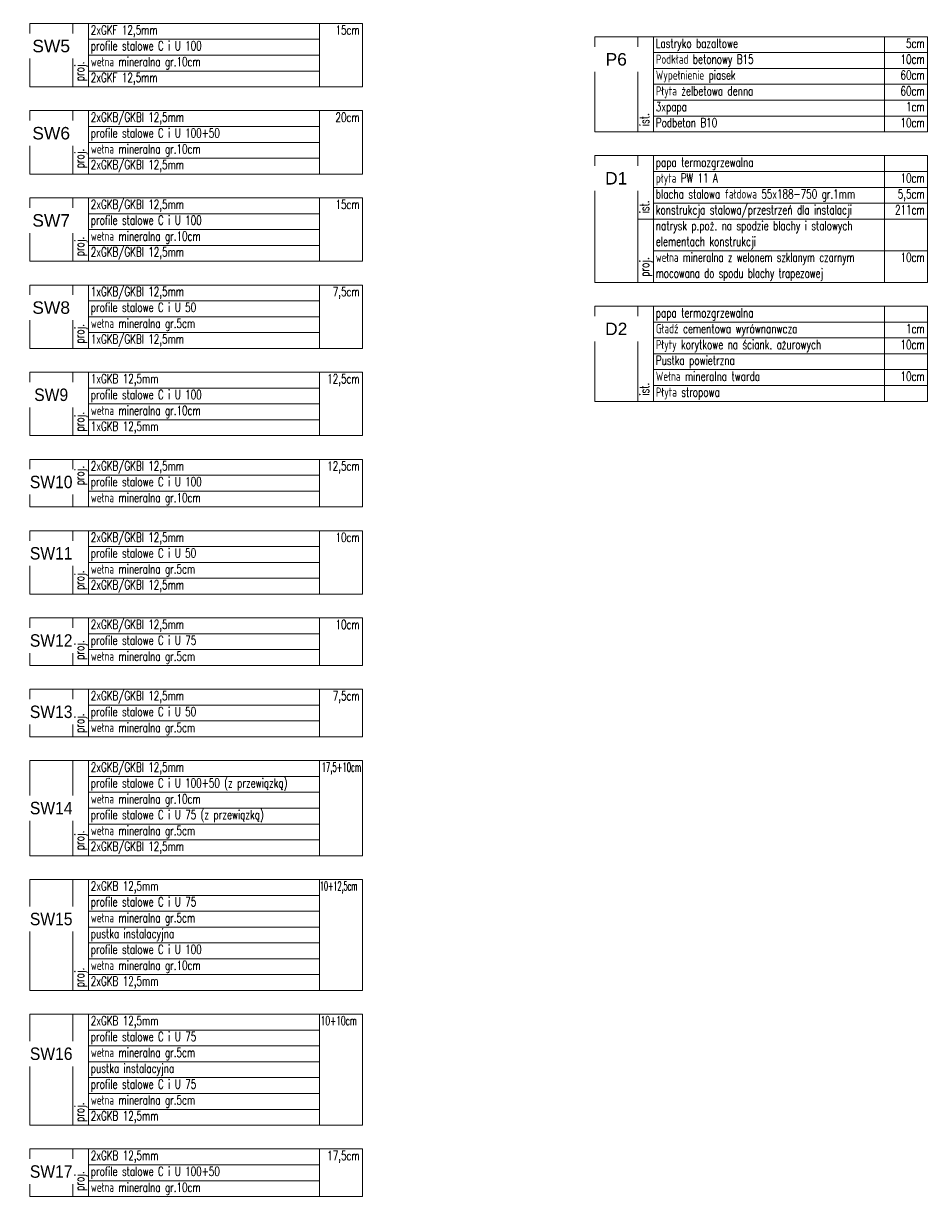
# Model space of a CAD drawing. Header units: centimetres. Extents: x -10729 to 144862, y -4437 to 43656.
# Tile 2 of 148: x -10729 to -6736, y 573 to 5753. Entities that reach past the tile are written whole.
import ezdxf
from ezdxf.enums import TextEntityAlignment as Align

# ---------------------------------------------------------------- set-up
doc = ezdxf.new("R2010")
doc.units = ezdxf.units.CM
doc.header["$LTSCALE"] = 0.1
doc.layers.get('0').update_dxf_attribs({"color": 8})
for name, color, linetype in [('D1$0$ARCH_INFO_OPISY', 8, 'Continuous'), ('D2$0$ARCH_INFO_OPISY', 8, 'Continuous'), ('P6$0$ARCH_INFO_OPISY', 8, 'Continuous'), ('przegrody dla rzutów$0$RYSUNKOWE_XREF', 8, 'Continuous'), ('SW10$0$ARCH_INFO_OPISY', 8, 'Continuous'), ('SW11$0$ARCH_INFO_OPISY', 8, 'Continuous'), ('SW12$0$ARCH_INFO_OPISY', 8, 'Continuous'), ('SW13$0$ARCH_INFO_OPISY', 8, 'Continuous'), ('SW14$0$ARCH_INFO_OPISY', 8, 'Continuous'), ('SW15$0$ARCH_INFO_OPISY', 8, 'Continuous'), ('SW16$0$ARCH_INFO_OPISY', 8, 'Continuous'), ('SW17$0$ARCH_INFO_OPISY', 8, 'Continuous'), ('SW5$0$ARCH_INFO_OPISY', 8, 'Continuous'), ('SW6$0$ARCH_INFO_OPISY', 8, 'Continuous'), ('SW7$0$ARCH_INFO_OPISY', 8, 'Continuous'), ('SW8$0$ARCH_INFO_OPISY', 8, 'Continuous'), ('SW9$0$ARCH_INFO_OPISY', 8, 'Continuous')]:
    doc.layers.add(name, color=color, linetype=linetype)
for name, color, linetype, lineweight in [('D1$0$ARCH_TABELKA', 8, 'Continuous', 5), ('D2$0$ARCH_TABELKA', 8, 'Continuous', 5), ('P6$0$ARCH_TABELKA', 8, 'Continuous', 5), ('SW10$0$ARCH_TABELKA', 8, 'Continuous', 5), ('SW11$0$ARCH_TABELKA', 8, 'Continuous', 5), ('SW12$0$ARCH_TABELKA', 8, 'Continuous', 5), ('SW13$0$ARCH_TABELKA', 8, 'Continuous', 5), ('SW14$0$ARCH_TABELKA', 8, 'Continuous', 5), ('SW15$0$ARCH_TABELKA', 8, 'Continuous', 5), ('SW16$0$ARCH_TABELKA', 8, 'Continuous', 5), ('SW17$0$ARCH_TABELKA', 8, 'Continuous', 5), ('SW5$0$ARCH_TABELKA', 8, 'Continuous', 5), ('SW6$0$ARCH_TABELKA', 8, 'Continuous', 5), ('SW7$0$ARCH_TABELKA', 8, 'Continuous', 5), ('SW8$0$ARCH_TABELKA', 8, 'Continuous', 5), ('SW9$0$ARCH_TABELKA', 8, 'Continuous', 5)]:
    doc.layers.add(name, color=color, linetype=linetype, lineweight=lineweight)
doc.styles.add('D1$0$Arial', font='ARIAL.TTF')
doc.styles.add('D1$0$Romans', font='Romans.shx')
doc.styles.add('D2$0$Arial', font='ARIAL.TTF')
doc.styles.add('D2$0$Romans', font='Romans.shx')
doc.styles.add('P6$0$Arial', font='ARIAL.TTF')
doc.styles.add('P6$0$Romans', font='Romans.shx')
doc.styles.add('SW10$0$Arial', font='ARIAL.TTF')
doc.styles.add('SW10$0$Romans', font='Romans.shx')
doc.styles.add('SW11$0$Arial', font='ARIAL.TTF')
doc.styles.add('SW11$0$Romans', font='Romans.shx')
doc.styles.add('SW12$0$Arial', font='ARIAL.TTF')
doc.styles.add('SW12$0$Romans', font='Romans.shx')
doc.styles.add('SW13$0$Arial', font='ARIAL.TTF')
doc.styles.add('SW13$0$Romans', font='Romans.shx')
doc.styles.add('SW14$0$Arial', font='ARIAL.TTF')
doc.styles.add('SW14$0$Romans', font='Romans.shx')
doc.styles.add('SW15$0$Arial', font='ARIAL.TTF')
doc.styles.add('SW15$0$Romans', font='Romans.shx')
doc.styles.add('SW16$0$Arial', font='ARIAL.TTF')
doc.styles.add('SW16$0$Romans', font='Romans.shx')
doc.styles.add('SW17$0$Arial', font='ARIAL.TTF')
doc.styles.add('SW17$0$Romans', font='Romans.shx')
doc.styles.add('SW5$0$Arial', font='ARIAL.TTF')
doc.styles.add('SW5$0$Romans', font='Romans.shx')
doc.styles.add('SW6$0$Arial', font='ARIAL.TTF')
doc.styles.add('SW6$0$Romans', font='Romans.shx')
doc.styles.add('SW7$0$Arial', font='ARIAL.TTF')
doc.styles.add('SW7$0$Romans', font='Romans.shx')
doc.styles.add('SW8$0$Arial', font='ARIAL.TTF')
doc.styles.add('SW8$0$Romans', font='Romans.shx')
doc.styles.add('SW9$0$Arial', font='ARIAL.TTF')
doc.styles.add('SW9$0$Romans', font='Romans.shx')

# ---------------------------------------------------------------- blocks, each defined once
blk = doc.blocks.new('SW5')
at = {"layer": 'SW5$0$ARCH_TABELKA'}
blk.add_line((-44422, 3093.3), (-44422, 2813.3), dxfattribs=at)
blk.add_lwpolyline([(-45702, 3093.3), (-44232, 3093.3), (-44232, 2813.3), (-45702, 2813.3)], close=True, dxfattribs=at)
for points in [[(-45512, 3093.3), (-45512, 2813.3)], [(-45442, 3093.3), (-45442, 2813.3)], [(-45442, 3023.3), (-44422, 3023.3)], [(-45442, 2953.3), (-44422, 2953.3)], [(-45442, 2883.3), (-44422, 2883.3)]]:
    blk.add_lwpolyline(points, dxfattribs=at)
at = {"layer": 'SW5$0$ARCH_INFO_OPISY', "color": 191, "style": 'SW5$0$Romans', "width": 0.7}
for s, p in [('2xGKF 12,5mm  ', (-45431.9, 3044.4)), ('profile stalowe C i U 100', (-45431.9, 2974.4)), ('wełna mineralna gr.10cm', (-45432, 2904)), ('2xGKF 12,5mm  ', (-45431.9, 2834.4))]:
    blk.add_text(s, height=40.5, dxfattribs=at).set_placement(p)
blk.add_text('15cm', height=40.5, dxfattribs=at).set_placement((-44244.3, 3044), align=Align.RIGHT)
blk.add_text('proj.', height=40.5, rotation=90, dxfattribs=at).set_placement((-45461.8, 2838.5))
at = {"layer": 'SW5$0$ARCH_INFO_OPISY', "color": 191, "insert": (-45607, 2993.3), "char_height": 55, "width": 190, "attachment_point": 5, "style": 'SW5$0$Arial', "bg_fill": 2}
blk.add_mtext('SW5', dxfattribs=at)
blk = doc.blocks.new('SW6')
at = {"layer": 'SW6$0$ARCH_TABELKA'}
blk.add_line((-41322, 4924.5), (-41322, 4644.5), dxfattribs=at)
blk.add_lwpolyline([(-42602, 4924.5), (-41132, 4924.5), (-41132, 4644.5), (-42602, 4644.5)], close=True, dxfattribs=at)
for points in [[(-42412, 4924.5), (-42412, 4644.5)], [(-42342, 4924.5), (-42342, 4644.5)], [(-42342, 4854.5), (-41322, 4854.5)], [(-42342, 4784.5), (-41322, 4784.5)], [(-42342, 4714.5), (-41322, 4714.5)], [(-42342, 4644.5), (-41132, 4644.5)]]:
    blk.add_lwpolyline(points, dxfattribs=at)
at = {"layer": 'SW6$0$ARCH_INFO_OPISY', "color": 191, "style": 'SW6$0$Romans', "width": 0.7}
for s, p in [('2xGKB/GKBI 12,5mm  ', (-42331.9, 4875.6)), ('profile stalowe C i U 100+50', (-42331.9, 4805.6)), ('wełna mineralna gr.10cm', (-42332, 4735.2)), ('2xGKB/GKBI 12,5mm  ', (-42331.9, 4665.6))]:
    blk.add_text(s, height=40.5, dxfattribs=at).set_placement(p)
blk.add_text('20cm', height=40.5, dxfattribs=at).set_placement((-41144.3, 4875.2), align=Align.RIGHT)
blk.add_text('proj.', height=40.5, rotation=90, dxfattribs=at).set_placement((-42361.8, 4669.7))
at = {"layer": 'SW6$0$ARCH_INFO_OPISY', "color": 191, "insert": (-42507, 4824.5), "char_height": 55, "width": 190, "attachment_point": 5, "style": 'SW6$0$Arial', "bg_fill": 2}
blk.add_mtext('SW6', dxfattribs=at)
blk = doc.blocks.new('D1')
at = {"layer": 'D1$0$ARCH_TABELKA'}
blk.add_line((-36672, 4923.9), (-36672, 4363.9), dxfattribs=at)
blk.add_lwpolyline([(-37952, 4923.9), (-36482, 4923.9), (-36482, 4363.9), (-37952, 4363.9)], close=True, dxfattribs=at)
for points in [[(-37762, 4923.9), (-37762, 4363.9)], [(-37692, 4923.9), (-37692, 4363.9)], [(-37692, 4853.9), (-36482, 4853.9)], [(-37692, 4783.9), (-36482, 4783.9)], [(-37692, 4713.9), (-36482, 4713.9)], [(-37762, 4643.9), (-36482, 4643.9)], [(-37692, 4503.9), (-36482, 4503.9)]]:
    blk.add_lwpolyline(points, dxfattribs=at)
at = {"layer": 'D1$0$ARCH_INFO_OPISY', "color": 191, "style": 'D1$0$Romans'}
for s, width, p in [('papa termozgrzewalna', 0.7, (-37682, 4874.6)), ('płyta PW 11 A', 0.7, (-37682, 4804.6)), ('blacha stalowa fałdowa 55x188-750 gr.1mm', 0.7, (-37682, 4734.6)), ('konstrukcja stalowa/przestrzeń dla instalacji', 0.7, (-37682, 4664.6)), ('natrysk p.poż. na spodzie blachy i stalowych', 0.7, (-37682, 4594.6)), ('elementach konstrukcji', 0.7, (-37682, 4524.6)), ('wełna mineralna z welonem szklanym czarnym', 0.68, (-37682, 4454.6)), ('mocowana do spodu blachy trapezowej', 0.68, (-37682, 4384.6))]:
    blk.add_text(s, height=40.5, dxfattribs=dict(at, width=width)).set_placement(p)
at = {"layer": 'D1$0$ARCH_INFO_OPISY', "color": 191, "style": 'D1$0$Romans', "width": 0.7}
for s, p in [('10cm', (-36494.3, 4804.6)), ('5,5cm', (-36494.3, 4734.6)), ('211cm', (-36494.3, 4664.6)), ('10cm', (-36494.3, 4454.6))]:
    blk.add_text(s, height=40.5, dxfattribs=at).set_placement(p, align=Align.RIGHT)
for s, p in [('ist.', (-37711.8, 4669.1)), ('proj.', (-37711.8, 4389.1))]:
    blk.add_text(s, height=40.5, rotation=90, dxfattribs=at).set_placement(p)
at = {"layer": 'D1$0$ARCH_INFO_OPISY', "color": 191, "insert": (-37857, 4823.9), "char_height": 55, "width": 190, "attachment_point": 5, "style": 'D1$0$Arial', "bg_fill": 2}
blk.add_mtext('D1', dxfattribs=at)
blk = doc.blocks.new('D2')
at = {"layer": 'D2$0$ARCH_TABELKA'}
blk.add_line((-36672, 4258.9), (-36672, 3838.9), dxfattribs=at)
blk.add_lwpolyline([(-37952, 4258.9), (-36482, 4258.9), (-36482, 3838.9), (-37952, 3838.9)], close=True, dxfattribs=at)
for points in [[(-37762, 4258.9), (-37762, 3838.9)], [(-37692, 4258.9), (-37692, 3838.9)], [(-37692, 4188.9), (-36482, 4188.9)], [(-37692, 4118.9), (-36482, 4118.9)], [(-37692, 4048.9), (-36482, 4048.9)], [(-37692, 3978.9), (-36482, 3978.9)], [(-37692, 3908.9), (-36482, 3908.9)], [(-37692, 3838.9), (-36482, 3838.9)], [(-37692, 3838.9), (-36482, 3838.9)]]:
    blk.add_lwpolyline(points, dxfattribs=at)
at = {"layer": 'D2$0$ARCH_INFO_OPISY', "color": 191, "style": 'D2$0$Romans', "width": 0.7}
for s, p in [('papa termozgrzewalna', (-37682, 4209.6)), ('Gładź cementowa wyrównanwcza', (-37682, 4139.6)), ('Płyty korytkowe na ściank. ażurowych', (-37682, 4069.6)), ('Pustka powietrzna', (-37682, 3999.6)), ('Wełna mineralna twarda', (-37682, 3929.6)), ('Płyta stropowa', (-37682, 3859.6))]:
    blk.add_text(s, height=40.5, dxfattribs=at).set_placement(p)
for s, p in [('1cm', (-36494.3, 4139.6)), ('10cm', (-36494.3, 4069.6)), ('10cm', (-36494.3, 3929.6))]:
    blk.add_text(s, height=40.5, dxfattribs=at).set_placement(p, align=Align.RIGHT)
blk.add_text('ist.', height=40.5, rotation=90, dxfattribs=at).set_placement((-37711.8, 3864.1))
at = {"layer": 'D2$0$ARCH_INFO_OPISY', "color": 191, "insert": (-37857, 4158.9), "char_height": 55, "width": 190, "attachment_point": 5, "style": 'D2$0$Arial', "bg_fill": 2}
blk.add_mtext('D2', dxfattribs=at)
blk = doc.blocks.new('P6')
at = {"layer": 'P6$0$ARCH_TABELKA'}
blk.add_line((-36672, 4923.9), (-36672, 4503.9), dxfattribs=at)
blk.add_lwpolyline([(-37952, 4923.9), (-36482, 4923.9), (-36482, 4503.9), (-37952, 4503.9)], close=True, dxfattribs=at)
for points in [[(-37762, 4923.9), (-37762, 4503.9)], [(-37692, 4923.9), (-37692, 4503.9)], [(-37692, 4853.9), (-36482, 4853.9)], [(-37692, 4783.9), (-36482, 4783.9)], [(-37692, 4713.9), (-36482, 4713.9)], [(-37692, 4643.9), (-36482, 4643.9)], [(-37692, 4573.9), (-36482, 4573.9)], [(-37692, 4503.9), (-36482, 4503.9)], [(-37692, 4503.9), (-36482, 4503.9)]]:
    blk.add_lwpolyline(points, dxfattribs=at)
at = {"layer": 'P6$0$ARCH_INFO_OPISY', "color": 191, "style": 'P6$0$Romans', "width": 0.7}
for s, p in [('Lastryko bazaltowe', (-37682, 4874.6)), ('Podkład betonowy B15', (-37682, 4804.6)), ('Wypełnienie piasek', (-37682, 4734.6)), ('Płyta żelbetowa denna', (-37682, 4664.6)), ('3xpapa', (-37682, 4594.6)), ('Podbeton B10', (-37682, 4524.6))]:
    blk.add_text(s, height=40.5, dxfattribs=at).set_placement(p)
for s, p in [('5cm', (-36494.3, 4874.6)), ('10cm', (-36494.3, 4804.6)), ('60cm', (-36494.3, 4734.6)), ('60cm', (-36494.3, 4664.6)), ('1cm', (-36494.3, 4594.6)), ('10cm', (-36494.3, 4524.6))]:
    blk.add_text(s, height=40.5, dxfattribs=at).set_placement(p, align=Align.RIGHT)
blk.add_text('ist.', height=40.5, rotation=90, dxfattribs=at).set_placement((-37711.8, 4529.1))
at = {"layer": 'P6$0$ARCH_INFO_OPISY', "color": 191, "insert": (-37857, 4823.9), "char_height": 55, "width": 190, "attachment_point": 5, "style": 'P6$0$Arial', "bg_fill": 2}
blk.add_mtext('P6', dxfattribs=at)
blk = doc.blocks.new('SW7')
at = {"layer": 'SW7$0$ARCH_TABELKA'}
blk.add_line((-41322, 4539.5), (-41322, 4259.5), dxfattribs=at)
blk.add_lwpolyline([(-42602, 4539.5), (-41132, 4539.5), (-41132, 4259.5), (-42602, 4259.5)], close=True, dxfattribs=at)
for points in [[(-42412, 4539.5), (-42412, 4259.5)], [(-42342, 4539.5), (-42342, 4259.5)], [(-42342, 4469.5), (-41322, 4469.5)], [(-42342, 4399.5), (-41322, 4399.5)], [(-42342, 4329.5), (-41322, 4329.5)], [(-42342, 4259.5), (-41322, 4259.5)]]:
    blk.add_lwpolyline(points, dxfattribs=at)
at = {"layer": 'SW7$0$ARCH_INFO_OPISY', "color": 191, "style": 'SW7$0$Romans', "width": 0.7}
for s, p in [('2xGKB/GKBI 12,5mm  ', (-42331.9, 4490.6)), ('profile stalowe C i U 100', (-42331.9, 4420.6)), ('wełna mineralna gr.10cm', (-42332, 4350.2)), ('2xGKB/GKBI 12,5mm  ', (-42331.9, 4280.6))]:
    blk.add_text(s, height=40.5, dxfattribs=at).set_placement(p)
blk.add_text('15cm', height=40.5, dxfattribs=at).set_placement((-41144.3, 4490.2), align=Align.RIGHT)
blk.add_text('proj.', height=40.5, rotation=90, dxfattribs=at).set_placement((-42361.8, 4281.2))
at = {"layer": 'SW7$0$ARCH_INFO_OPISY', "color": 191, "insert": (-42507, 4439.5), "char_height": 55, "width": 190, "attachment_point": 5, "style": 'SW7$0$Arial', "bg_fill": 2}
blk.add_mtext('SW7', dxfattribs=at)
blk = doc.blocks.new('SW8')
at = {"layer": 'SW8$0$ARCH_TABELKA'}
blk.add_line((-41322, 4539.5), (-41322, 4259.5), dxfattribs=at)
blk.add_lwpolyline([(-42602, 4539.5), (-41132, 4539.5), (-41132, 4259.5), (-42602, 4259.5)], close=True, dxfattribs=at)
for points in [[(-42412, 4539.5), (-42412, 4259.5)], [(-42342, 4539.5), (-42342, 4259.5)], [(-42342, 4469.5), (-41322, 4469.5)], [(-42342, 4399.5), (-41322, 4399.5)], [(-42342, 4329.5), (-41322, 4329.5)], [(-42342, 4259.5), (-41322, 4259.5)]]:
    blk.add_lwpolyline(points, dxfattribs=at)
at = {"layer": 'SW8$0$ARCH_INFO_OPISY', "color": 191, "style": 'SW8$0$Romans', "width": 0.7}
for s, p in [('1xGKB/GKBI 12,5mm  ', (-42331.9, 4490.6)), ('profile stalowe C i U 50', (-42331.9, 4420.6)), ('wełna mineralna gr.5cm', (-42332, 4350.2)), ('1xGKB/GKBI 12,5mm  ', (-42331.9, 4280.6))]:
    blk.add_text(s, height=40.5, dxfattribs=at).set_placement(p)
blk.add_text('7,5cm', height=40.5, dxfattribs=at).set_placement((-41144.3, 4490.2), align=Align.RIGHT)
blk.add_text('proj.', height=40.5, rotation=90, dxfattribs=at).set_placement((-42361.8, 4281.2))
at = {"layer": 'SW8$0$ARCH_INFO_OPISY', "color": 191, "insert": (-42507, 4439.5), "char_height": 55, "width": 190, "attachment_point": 5, "style": 'SW8$0$Arial', "bg_fill": 2}
blk.add_mtext('SW8', dxfattribs=at)
blk = doc.blocks.new('SW9')
at = {"layer": 'SW9$0$ARCH_TABELKA'}
blk.add_line((-41322, 3909.5), (-41322, 3629.5), dxfattribs=at)
blk.add_lwpolyline([(-42602, 3909.5), (-41132, 3909.5), (-41132, 3629.5), (-42602, 3629.5)], close=True, dxfattribs=at)
for points in [[(-42412, 3909.5), (-42412, 3629.5)], [(-42342, 3909.5), (-42342, 3629.5)], [(-42342, 3839.5), (-41322, 3839.5)], [(-42342, 3769.5), (-41322, 3769.5)], [(-42342, 3699.5), (-41322, 3699.5)]]:
    blk.add_lwpolyline(points, dxfattribs=at)
at = {"layer": 'SW9$0$ARCH_INFO_OPISY', "color": 191, "style": 'SW9$0$Romans', "width": 0.7}
for s, p in [('1xGKB 12,5mm  ', (-42331.9, 3860.6)), ('profile stalowe C i U 100', (-42331.9, 3790.6)), ('wełna mineralna gr.10cm', (-42332, 3720.2)), ('1xGKB 12,5mm  ', (-42331.9, 3650.6))]:
    blk.add_text(s, height=40.5, dxfattribs=at).set_placement(p)
blk.add_text('12,5cm', height=40.5, dxfattribs=at).set_placement((-41144.3, 3860.2), align=Align.RIGHT)
at = {"layer": 'SW9$0$ARCH_INFO_OPISY', "color": 191, "insert": (-42507, 3809.5), "char_height": 55, "width": 190, "attachment_point": 5, "style": 'SW9$0$Arial', "bg_fill": 2}
blk.add_mtext('{\\W0.9;SW9}', dxfattribs=at)
at = {"layer": 'SW9$0$ARCH_INFO_OPISY', "color": 191, "style": 'SW9$0$Romans', "width": 0.7}
blk.add_text('proj.', height=40.5, rotation=90, dxfattribs=at).set_placement((-42361.8, 3647.9))
blk = doc.blocks.new('SW10')
at = {"layer": 'SW10$0$ARCH_TABELKA'}
blk.add_line((-41322, 3594.5), (-41322, 3384.5), dxfattribs=at)
blk.add_lwpolyline([(-42602, 3594.5), (-41132, 3594.5), (-41132, 3384.5), (-42602, 3384.5)], close=True, dxfattribs=at)
for points in [[(-42412, 3594.5), (-42412, 3384.5)], [(-42342, 3594.5), (-42342, 3384.5)], [(-42342, 3524.5), (-41322, 3524.5)], [(-42342, 3454.5), (-41322, 3454.5)], [(-42342, 3384.5), (-41132, 3384.5)]]:
    blk.add_lwpolyline(points, dxfattribs=at)
at = {"layer": 'SW10$0$ARCH_INFO_OPISY', "color": 191, "style": 'SW10$0$Romans', "width": 0.7}
for s, p in [('2xGKB/GKBI 12,5mm  ', (-42331.9, 3545.6)), ('profile stalowe C i U 100', (-42331.9, 3475.6)), ('wełna mineralna gr.10cm', (-42332, 3405.2))]:
    blk.add_text(s, height=40.5, dxfattribs=at).set_placement(p)
blk.add_text('12,5cm', height=40.5, dxfattribs=at).set_placement((-41144.3, 3545.2), align=Align.RIGHT)
at = {"layer": 'SW10$0$ARCH_INFO_OPISY', "color": 191, "insert": (-42507, 3494.5), "char_height": 55, "width": 190, "attachment_point": 5, "style": 'SW10$0$Arial', "bg_fill": 2}
blk.add_mtext('{\\W0.9;SW10}', dxfattribs=at)
at = {"layer": 'SW10$0$ARCH_INFO_OPISY', "color": 191, "style": 'SW10$0$Romans', "width": 0.7}
blk.add_text('proj.', height=40.5, rotation=90, dxfattribs=at).set_placement((-42361.8, 3479.7))
blk = doc.blocks.new('SW11')
at = {"layer": 'SW11$0$ARCH_TABELKA'}
blk.add_line((-41322, 3279.5), (-41322, 2999.5), dxfattribs=at)
blk.add_lwpolyline([(-42602, 3279.5), (-41132, 3279.5), (-41132, 2999.5), (-42602, 2999.5)], close=True, dxfattribs=at)
for points in [[(-42412, 3279.5), (-42412, 2999.5)], [(-42342, 3279.5), (-42342, 2999.5)], [(-42342, 3209.5), (-41322, 3209.5)], [(-42342, 3139.5), (-41322, 3139.5)], [(-42342, 3069.5), (-41322, 3069.5)], [(-42342, 2999.5), (-41322, 2999.5)]]:
    blk.add_lwpolyline(points, dxfattribs=at)
at = {"layer": 'SW11$0$ARCH_INFO_OPISY', "color": 191, "style": 'SW11$0$Romans', "width": 0.7}
for s, p in [('2xGKB/GKBI 12,5mm  ', (-42331.9, 3230.6)), ('profile stalowe C i U 50', (-42331.9, 3160.6)), ('wełna mineralna gr.5cm', (-42332, 3090.2)), ('2xGKB/GKBI 12,5mm  ', (-42331.9, 3020.6))]:
    blk.add_text(s, height=40.5, dxfattribs=at).set_placement(p)
blk.add_text('10cm', height=40.5, dxfattribs=at).set_placement((-41144.3, 3230.2), align=Align.RIGHT)
at = {"layer": 'SW11$0$ARCH_INFO_OPISY', "color": 191, "insert": (-42507, 3179.5), "char_height": 55, "width": 190, "attachment_point": 5, "style": 'SW11$0$Arial', "bg_fill": 2}
blk.add_mtext('{\\W0.9;SW11}', dxfattribs=at)
at = {"layer": 'SW11$0$ARCH_INFO_OPISY', "color": 191, "style": 'SW11$0$Romans', "width": 0.7}
blk.add_text('proj.', height=40.5, rotation=90, dxfattribs=at).set_placement((-42361.8, 3017.8))
blk = doc.blocks.new('SW12')
at = {"layer": 'SW12$0$ARCH_TABELKA'}
blk.add_line((-41322, 3279.5), (-41322, 3069.5), dxfattribs=at)
blk.add_lwpolyline([(-42602, 3279.5), (-41132, 3279.5), (-41132, 3069.5), (-42602, 3069.5)], close=True, dxfattribs=at)
for points in [[(-42412, 3279.5), (-42412, 3069.5)], [(-42342, 3279.5), (-42342, 3069.5)], [(-42342, 3209.5), (-41322, 3209.5)], [(-42342, 3139.5), (-41322, 3139.5)], [(-42602, 3069.5), (-41132, 3069.5)]]:
    blk.add_lwpolyline(points, dxfattribs=at)
at = {"layer": 'SW12$0$ARCH_INFO_OPISY', "color": 191, "style": 'SW12$0$Romans', "width": 0.7}
for s, p in [('2xGKB/GKBI 12,5mm  ', (-42331.9, 3230.6)), ('profile stalowe C i U 75', (-42331.9, 3160.6)), ('wełna mineralna gr.5cm', (-42332, 3090.2))]:
    blk.add_text(s, height=40.5, dxfattribs=at).set_placement(p)
blk.add_text('10cm', height=40.5, dxfattribs=at).set_placement((-41144.3, 3230.2), align=Align.RIGHT)
at = {"layer": 'SW12$0$ARCH_INFO_OPISY', "color": 191, "insert": (-42507, 3179.5), "char_height": 55, "width": 190, "attachment_point": 5, "style": 'SW12$0$Arial', "bg_fill": 2}
blk.add_mtext('{\\W0.9;SW12}', dxfattribs=at)
at = {"layer": 'SW12$0$ARCH_INFO_OPISY', "color": 191, "style": 'SW12$0$Romans', "width": 0.7}
blk.add_text('proj.', height=40.5, rotation=90, dxfattribs=at).set_placement((-42361.8, 3094.7))
blk = doc.blocks.new('SW13')
at = {"layer": 'SW13$0$ARCH_TABELKA'}
blk.add_line((-41322, 3559.5), (-41322, 3349.5), dxfattribs=at)
blk.add_lwpolyline([(-42602, 3559.5), (-41132, 3559.5), (-41132, 3349.5), (-42602, 3349.5)], close=True, dxfattribs=at)
for points in [[(-42412, 3559.5), (-42412, 3349.5)], [(-42342, 3559.5), (-42342, 3349.5)], [(-42342, 3489.5), (-41322, 3489.5)], [(-42342, 3419.5), (-41322, 3419.5)]]:
    blk.add_lwpolyline(points, dxfattribs=at)
at = {"layer": 'SW13$0$ARCH_INFO_OPISY', "color": 191, "style": 'SW13$0$Romans', "width": 0.7}
for s, p in [('2xGKB/GKBI 12,5mm  ', (-42331.9, 3510.6)), ('profile stalowe C i U 50', (-42331.9, 3440.6)), ('wełna mineralna gr.5cm', (-42332, 3370.2))]:
    blk.add_text(s, height=40.5, dxfattribs=at).set_placement(p)
blk.add_text('7,5cm', height=40.5, dxfattribs=at).set_placement((-41144.3, 3510.2), align=Align.RIGHT)
at = {"layer": 'SW13$0$ARCH_INFO_OPISY', "color": 191, "insert": (-42507, 3459.5), "char_height": 55, "width": 190, "attachment_point": 5, "style": 'SW13$0$Arial', "bg_fill": 2}
blk.add_mtext('{\\W0.9;SW13}', dxfattribs=at)
at = {"layer": 'SW13$0$ARCH_INFO_OPISY', "color": 191, "style": 'SW13$0$Romans', "width": 0.7}
blk.add_text('proj.', height=40.5, rotation=90, dxfattribs=at).set_placement((-42361.8, 3366.8))
blk = doc.blocks.new('SW14')
at = {"layer": 'SW14$0$ARCH_TABELKA'}
for q in [(-41322, 2824.5), (-41322, 2544.5)]:
    blk.add_line((-41322, 2964.5), q, dxfattribs=at)
blk.add_lwpolyline([(-42602, 2964.5), (-41132, 2964.5), (-41132, 2544.5), (-42602, 2544.5)], close=True, dxfattribs=at)
for points in [[(-42412, 2964.5), (-42412, 2544.5)], [(-42342, 2964.5), (-42342, 2824.5)], [(-42342, 2964.5), (-42342, 2544.5)], [(-42342, 2894.5), (-41322, 2894.5)], [(-42342, 2824.5), (-41322, 2824.5)], [(-42342, 2754.5), (-41322, 2754.5)], [(-42342, 2684.5), (-41322, 2684.5)], [(-42342, 2614.5), (-41322, 2614.5)], [(-42342, 2544.5), (-41322, 2544.5)]]:
    blk.add_lwpolyline(points, dxfattribs=at)
at = {"layer": 'SW14$0$ARCH_INFO_OPISY', "color": 191, "style": 'SW14$0$Romans', "width": 0.7}
for s, p in [('2xGKB/GKBI 12,5mm  ', (-42331.9, 2915.6)), ('profile stalowe C i U 100+50 (z przewiązką)', (-42331.9, 2845.6)), ('wełna mineralna gr.10cm', (-42332, 2775.2)), ('profile stalowe C i U 75 (z przewiązką)', (-42331.9, 2705.6)), ('wełna mineralna gr.5cm', (-42332, 2635.2)), ('2xGKB/GKBI 12,5mm  ', (-42331.9, 2565.6))]:
    blk.add_text(s, height=40.5, dxfattribs=at).set_placement(p)
at = {"layer": 'SW14$0$ARCH_INFO_OPISY', "color": 191, "style": 'SW14$0$Romans', "width": 0.55}
blk.add_text('17,5+10cm', height=40.5, dxfattribs=at).set_placement((-41136.8, 2915.2), align=Align.RIGHT)
at = {"layer": 'SW14$0$ARCH_INFO_OPISY', "color": 191, "style": 'SW14$0$Romans', "width": 0.7}
blk.add_text('proj.', height=40.5, rotation=90, dxfattribs=at).set_placement((-42361.8, 2569.2))
at = {"layer": 'SW14$0$ARCH_INFO_OPISY', "color": 191, "insert": (-42507, 2754.5), "char_height": 55, "width": 190, "attachment_point": 5, "style": 'SW14$0$Arial', "bg_fill": 2}
blk.add_mtext('{\\W0.9;SW14}', dxfattribs=at)
blk = doc.blocks.new('SW15')
at = {"layer": 'SW15$0$ARCH_TABELKA'}
blk.add_line((-44422, 4633.3), (-44422, 4143.3), dxfattribs=at)
for points in [[(-44232, 4143.3), (-45702, 4143.3), (-45702, 4633.3), (-44232, 4633.3), (-44232, 4143.3)], [(-45512, 4633.3), (-45512, 4143.3)], [(-45442, 4633.3), (-45442, 4143.3)], [(-45442, 4563.3), (-44422, 4563.3)], [(-45442, 4493.3), (-44422, 4493.3)], [(-45442, 4423.3), (-44422, 4423.3)], [(-45442, 4353.3), (-44422, 4353.3)], [(-45442, 4283.3), (-44422, 4283.3)], [(-45442, 4213.3), (-44422, 4213.3)], [(-45442, 4143.3), (-44422, 4143.3)]]:
    blk.add_lwpolyline(points, dxfattribs=at)
at = {"layer": 'SW15$0$ARCH_INFO_OPISY', "color": 191, "style": 'SW15$0$Romans'}
for s, width, p in [('2xGKB 12,5mm  ', 0.7, (-45431.9, 4584.4)), ('10+12,5cm', 0.52, (-44420.2, 4584.4)), ('profile stalowe C i U 75 ', 0.7, (-45431.9, 4514.4)), ('wełna mineralna gr.5cm', 0.7, (-45432, 4444)), ('pustka instalacyjna', 0.7, (-45431.9, 4374.4)), ('profile stalowe C i U 100 ', 0.7, (-45431.9, 4304.4)), ('wełna mineralna gr.10cm', 0.7, (-45432, 4234)), ('2xGKB 12,5mm  ', 0.7, (-45431.9, 4164.4))]:
    blk.add_text(s, height=40.5, dxfattribs=dict(at, width=width)).set_placement(p)
at = {"layer": 'SW15$0$ARCH_INFO_OPISY', "color": 191, "style": 'SW15$0$Romans', "width": 0.7}
blk.add_text('proj.', height=40.5, rotation=90, dxfattribs=at).set_placement((-45461.8, 4157.6))
at = {"layer": 'SW15$0$ARCH_INFO_OPISY', "color": 191, "insert": (-45607, 4458.4), "char_height": 55, "width": 190, "attachment_point": 5, "style": 'SW15$0$Arial', "bg_fill": 2}
blk.add_mtext('{\\W0.9;SW15}', dxfattribs=at)
blk = doc.blocks.new('SW16')
at = {"layer": 'SW16$0$ARCH_TABELKA'}
blk.add_line((-44422, 4633.3), (-44422, 4143.3), dxfattribs=at)
for points in [[(-44232, 4143.3), (-45702, 4143.3), (-45702, 4633.3), (-44232, 4633.3), (-44232, 4143.3)], [(-45512, 4633.3), (-45512, 4143.3)], [(-45442, 4633.3), (-45442, 4143.3)], [(-45442, 4563.3), (-44422, 4563.3)], [(-45442, 4493.3), (-44422, 4493.3)], [(-45442, 4423.3), (-44422, 4423.3)], [(-45442, 4353.3), (-44422, 4353.3)], [(-45442, 4283.3), (-44422, 4283.3)], [(-45442, 4213.3), (-44422, 4213.3)], [(-45442, 4143.3), (-44422, 4143.3)]]:
    blk.add_lwpolyline(points, dxfattribs=at)
at = {"layer": 'SW16$0$ARCH_INFO_OPISY', "color": 191, "style": 'SW16$0$Romans'}
for s, width, p in [('2xGKB 12,5mm  ', 0.7, (-45431.9, 4584.4)), ('10+10cm', 0.6, (-44416.9, 4584.4)), ('profile stalowe C i U 75 ', 0.7, (-45431.9, 4514.4)), ('wełna mineralna gr.5cm', 0.7, (-45432, 4444)), ('pustka instalacyjna', 0.7, (-45431.9, 4374.4)), ('profile stalowe C i U 75 ', 0.7, (-45431.9, 4304.4)), ('wełna mineralna gr.5cm', 0.7, (-45432, 4234)), ('2xGKB 12,5mm  ', 0.7, (-45431.9, 4164.4))]:
    blk.add_text(s, height=40.5, dxfattribs=dict(at, width=width)).set_placement(p)
at = {"layer": 'SW16$0$ARCH_INFO_OPISY', "color": 191, "style": 'SW16$0$Romans', "width": 0.7}
blk.add_text('proj.', height=40.5, rotation=90, dxfattribs=at).set_placement((-45461.8, 4157.6))
at = {"layer": 'SW16$0$ARCH_INFO_OPISY', "color": 191, "insert": (-45607, 4458.4), "char_height": 55, "width": 190, "attachment_point": 5, "style": 'SW16$0$Arial', "bg_fill": 2}
blk.add_mtext('{\\W0.9;SW16}', dxfattribs=at)
blk = doc.blocks.new('SW17')
at = {"layer": 'SW17$0$ARCH_TABELKA'}
blk.add_line((-41322, 4224.5), (-41322, 4014.5), dxfattribs=at)
blk.add_lwpolyline([(-42602, 4224.5), (-41132, 4224.5), (-41132, 4014.5), (-42602, 4014.5)], close=True, dxfattribs=at)
for points in [[(-42412, 4224.5), (-42412, 4014.5)], [(-42342, 4224.5), (-42342, 4014.5)], [(-42342, 4154.5), (-41322, 4154.5)], [(-42342, 4084.5), (-41322, 4084.5)], [(-42602, 4014.5), (-41132, 4014.5)]]:
    blk.add_lwpolyline(points, dxfattribs=at)
at = {"layer": 'SW17$0$ARCH_INFO_OPISY', "color": 191, "style": 'SW17$0$Romans', "width": 0.7}
for s, p in [('2xGKB 12,5mm  ', (-42331.9, 4175.6)), ('profile stalowe C i U 100+50', (-42331.9, 4105.6)), ('wełna mineralna gr.10cm', (-42332, 4035.2))]:
    blk.add_text(s, height=40.5, dxfattribs=at).set_placement(p)
blk.add_text('17,5cm', height=40.5, dxfattribs=at).set_placement((-41144.3, 4175.2), align=Align.RIGHT)
at = {"layer": 'SW17$0$ARCH_INFO_OPISY', "color": 191, "insert": (-42507, 4124.5), "char_height": 55, "width": 190, "attachment_point": 5, "style": 'SW17$0$Arial', "bg_fill": 2}
blk.add_mtext('{\\W0.9;SW17}', dxfattribs=at)
at = {"layer": 'SW17$0$ARCH_INFO_OPISY', "color": 191, "style": 'SW17$0$Romans', "width": 0.7}
blk.add_text('proj.', height=40.5, rotation=90, dxfattribs=at).set_placement((-42361.8, 4039.7))
blk = doc.blocks.new('przegrody dla rzutów')
at = {"layer": 'przegrody dla rzutów$0$RYSUNKOWE_XREF'}
for name, p in [('SW5', (35000, 2659.4)), ('P6', (29745.7, 770.1)), ('SW6', (31900, 443.2)), ('D1', (29745.7, 245.1)), ('SW7', (31900, 443.2)), ('SW8', (31900, 58.2)), ('D2', (29745.7, 245.1)), ('SW9', (31900, 303.2)), ('SW10', (31900, 233.2)), ('SW11', (31900, 233.2)), ('SW12', (31900, -151.8)), ('SW13', (31900, -746.8)), ('SW14', (31900, -466.8)), ('SW15', (35000, -2660.6)), ('SW16', (35000, -3255.6)), ('SW17', (31900, -3441.8))]:
    blk.add_blockref(name, p, dxfattribs=at)

msp = doc.modelspace()

# ---------------------------------------------------------------- block references
msp.add_blockref('przegrody dla rzutów', (0, 0))

doc.saveas('drawing.dxf')
